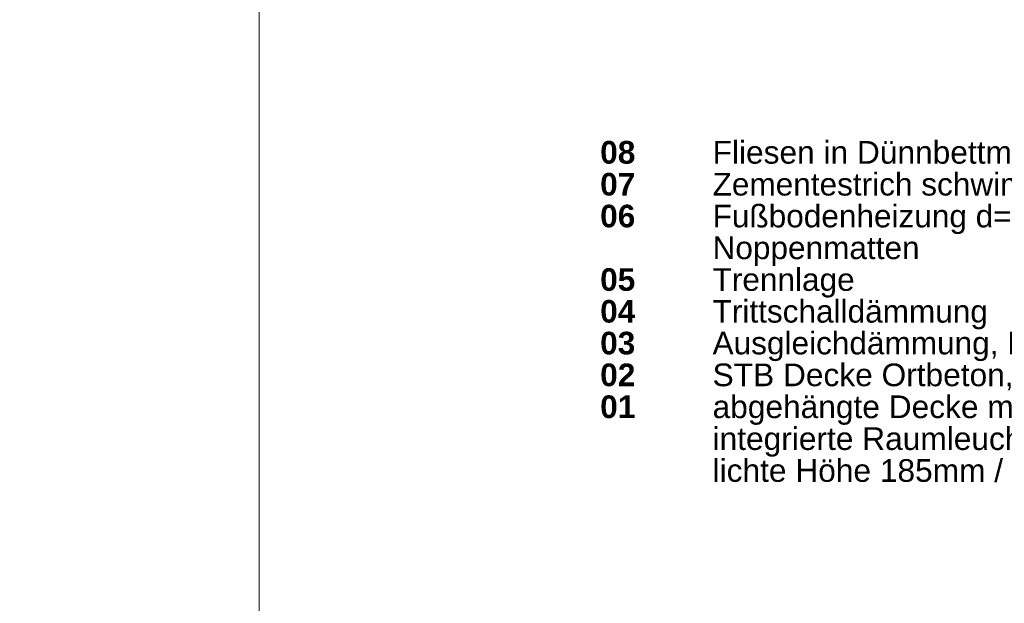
# Model space of a CAD drawing. Header units: metres. Extents: x 0.9 to 30.1, y -10.7 to 8.6.
# Tile 186 of 256: x 9.734 to 10.829, y 4.792 to 5.441. Entities that reach past the tile are written whole.
import ezdxf

# ---------------------------------------------------------------- set-up
doc = ezdxf.new("R2010")
doc.units = ezdxf.units.M
doc.layers.add('Keine', color=7, linetype='Continuous', lineweight=9)
doc.styles.add('Arial (bold)', font='arialbd.ttf')

msp = doc.modelspace()

# ---------------------------------------------------------------- linework, layer by layer
at = {"layer": 'Keine', "color": 255, "flags": 128}
for points in [[(8, 6.6), (10, 6.6), (10, 4.2), (8, 4.2)], [(10, 6.6), (12, 6.6), (12, 4.2), (10, 4.2)]]:
    msp.add_lwpolyline(points, close=True, dxfattribs=at)

# ---------------------------------------------------------------- texts
at = {"layer": 'Keine', "color": 7, "insert": (10.3794, 5.30607), "char_height": 0.0252181, "attachment_point": 1, "line_spacing_factor": 0.842715, "style": 'Arial (bold)'}
msp.add_mtext('\\pxt4.957;08^I{\\fArial|b0|i0|c0|p0;Fliesen in Dünnbettmörtel}{\\fArial|b0|i0|c0|p0;\\H1.2x;\\P}{\\H0.9962x;07 ^I}{\\fArial|b0|i0|c0|p0;\\H0.9962x;Zementestrich schwim. }{\\fArial|b0|i0|c0|p0;CT40-F5}{\\fArial|b0|i0|c0|p0;\\H0.9962x;\\P}{\\H0.9962x;06}{\\fArial|b0|i0|c0|p0;\\H0.9962x; ^IFußbodenheizung d=17 mm \\P     ^INoppenmatten}{\\fArial|b0|i0|c0|p0;\\C1;\\H0.9962x;\\P}{\\H0.9962x;05}{\\fArial|b0|i0|c0|p0;\\H0.9962x; ^ITrennlage\\P}{\\H0.9962x;04}{\\fArial|b0|i0|c0|p0;\\H0.9962x; ^ITrittschalldämmung\\P}{\\H0.9962x;03}{\\fArial|b0|i0|c0|p0;\\H0.9962x; ^IAusgleichdämmung, EPS}{\\fArial|b0|i0|c0|p0;\\P}02{\\fArial|b0|i0|c0|p0; ^ISTB Decke Ortbeton, C30/37\\P}01{\\fArial|b0|i0|c0|p0;^Iabgehängte Decke mit freiem Querschnitt\\P^Iintegrierte Raumleuchten\\P^Ilichte Höhe 185mm / Elementhöhe 65mm}', dxfattribs=at)

doc.saveas('drawing.dxf')
